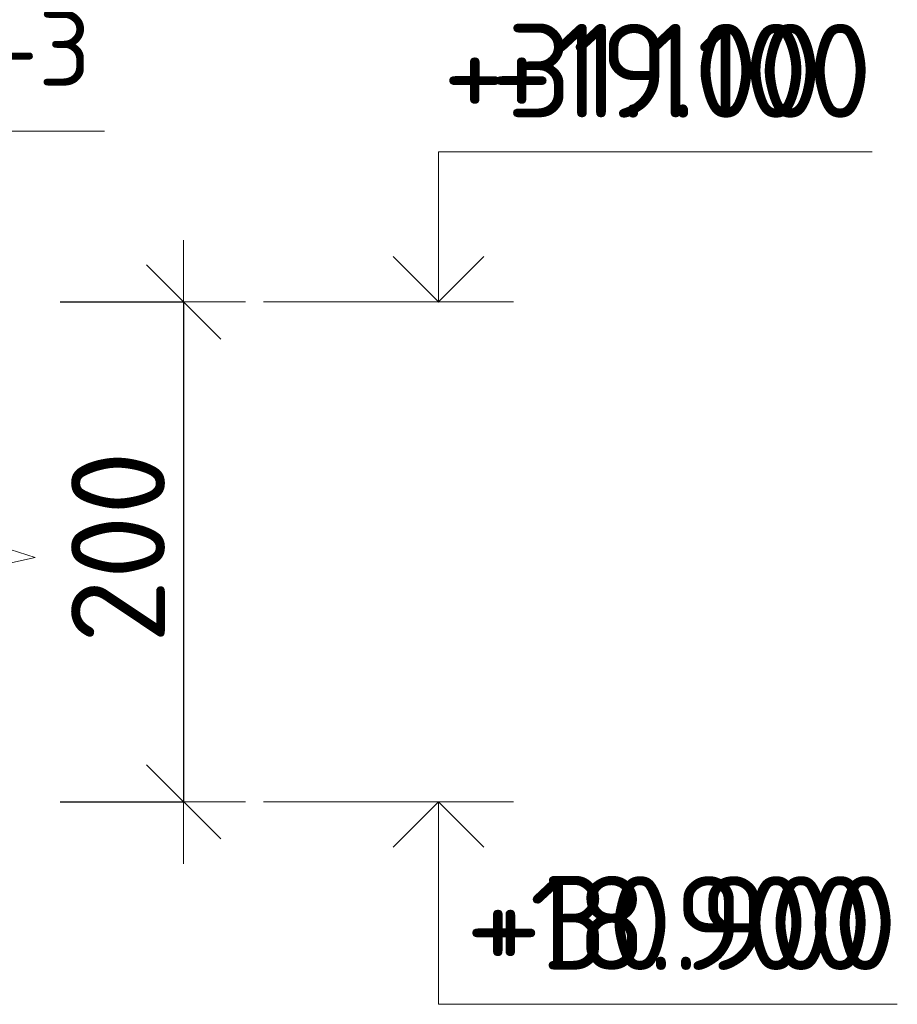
# Model space of a CAD drawing. Header units: metres. Extents: x -38 to 93, y -15 to 21.
# Tile 103 of 194: x 77.279 to 77.63, y 3.147 to 3.541. Entities that reach past the tile are written whole.
import ezdxf

# ---------------------------------------------------------------- set-up
doc = ezdxf.new("R2010")
doc.units = ezdxf.units.M
doc.header["$PDMODE"] = 65
doc.layers.add('XR$3$Размерная линия_ общее', color=7, linetype='Continuous', lineweight=13)
doc.layers.add('XR$5$Размерная линия_ общее', color=7, linetype='Continuous', lineweight=13)
doc.styles.add('ISOCPEUR', font='txt')
doc.dimstyles.new('DIMSTYLE_29', dxfattribs={"dimtxt": 0.0375, "dimasz": 0.0495, "dimexe": 0, "dimexo": 0, "dimgap": 0.01875, "dimtad": 2, "dimdec": 0, "dimlfac": 1000, "dimrnd": 1, "dimzin": 12, "dimdsep": 46, "dimtxsty": 'ISOCPEUR', "dimblk1": 'ALL_ML_STRICH', "dimblk2": 'ALL_ML_STRICH', "dimsah": 1, "dimcen": 0, "dimclrd": 7, "dimclre": 256, "dimclrt": 7, "dimadec": 0, "dimazin": 0, "dimtfac": 1, "dimtdec": 0, "dimtix": 1, "dimtmove": 2, "dimatfit": 3, "dimfxl": 0, "dimtzin": 0, "dimlwd": 0, "dimlwe": -3, "dimarcsym": 0})
doc.dimstyles.new('DIMSTYLE_35', dxfattribs={"dimtxt": 0.0375, "dimasz": 0.0495, "dimexe": 0, "dimexo": 0, "dimgap": 0.01875, "dimtad": 2, "dimdec": 0, "dimlfac": 1000, "dimrnd": 1, "dimzin": 12, "dimdsep": 46, "dimtxsty": 'ISOCPEUR', "dimblk1": 'ALL_ML_STRICH', "dimblk2": 'ALL_ML_STRICH', "dimsah": 1, "dimcen": 0, "dimclrd": 7, "dimclre": 256, "dimclrt": 7, "dimadec": 0, "dimazin": 0, "dimtfac": 1, "dimtdec": 0, "dimtix": 1, "dimtmove": 2, "dimatfit": 3, "dimfxl": 0, "dimtzin": 0, "dimlwd": 0, "dimlwe": -3, "dimarcsym": 0})

# ---------------------------------------------------------------- blocks, each defined once
blk = doc.blocks.new('ЭЛЕМЕНТ_УЗОРА_11')
at = {"color": 7, "linetype": 'Continuous', "lineweight": 13, "transparency": 33554687}
blk.add_line((77.27536, 3.21059), (77.27536, 3.21059), dxfattribs=at)
blk.add_lwpolyline([(77.27536, 3.44156), (77.27536, 3.32861), (77.28536, 3.32538), (77.26536, 3.32099), (77.27536, 3.3173), (77.27536, 3.21059)], dxfattribs=at)
blk = doc.blocks.new('ALL_ML_STRICH')
at = {"color": 0, "linetype": 'ByBlock', "lineweight": -2}
for p, q in [((0, -0.5), (0, 0.5)), ((-0.3, -0.3), (0.3, 0.3)), ((-1, 0), (0.5, 0))]:
    blk.add_line(p, q, dxfattribs=at)
blk = doc.blocks.new('*D285')
at = {"layer": 'DEFPOINTS', "color": 7, "linetype": 'Continuous', "lineweight": 13, "transparency": 33554687}
for p in [(77.27536, 3.42759), (77.34478, 3.42759), (77.27536, 3.22759)]:
    blk.add_point(p, dxfattribs=at)
at = {"layer": 'XR$3$Размерная линия_ общее', "color": 253, "linetype": 'Continuous', "lineweight": -2, "true_color": 0xa0a0a0, "transparency": 33554687}
for p, q in [((77.29536, 3.42759), (77.34478, 3.42759)), ((77.29536, 3.22759), (77.34478, 3.22759))]:
    blk.add_line(p, q, dxfattribs=at)
at = {"layer": 'XR$3$Размерная линия_ общее', "color": 7, "linetype": 'Continuous', "lineweight": -2, "transparency": 33554687}
blk.add_line((77.34478, 3.42759), (77.34478, 3.22759), dxfattribs=at)
at = {"layer": 'XR$3$Размерная линия_ общее', "color": 7, "linetype": 'Continuous', "lineweight": 13, "transparency": 33554687, "xscale": 0.04950000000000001, "yscale": 0.04950000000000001, "zscale": 0.04950000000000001}
for p, rotation in [((77.34478, 3.42759), 90), ((77.34478, 3.22759), 270)]:
    blk.add_blockref('ALL_ML_STRICH', p, dxfattribs=dict(at, rotation=rotation))
at = {"layer": 'XR$3$Размерная линия_ общее', "color": 7, "linetype": 'Continuous', "lineweight": 13, "transparency": 33554687, "insert": (77.31853, 3.32946), "char_height": 0.0375, "width": 0.1125, "attachment_point": 5, "rotation": 90, "style": 'ISOCPEUR'}
blk.add_mtext('\\A1;{200}', dxfattribs=at)
blk = doc.blocks.new('СЛОЖНЫЙ_ОБЪЕКТ_38')
at = {"color": 7, "linetype": 'Continuous', "lineweight": 13, "transparency": 33554687}
blk.add_line((77.47674, 3.22759), (77.37674, 3.22759), dxfattribs=at)
at = {"color": 7, "linetype": 'Continuous', "lineweight": 35, "transparency": 33554687}
blk.add_lwpolyline([(77.42858, 3.20943), (77.44674, 3.22759), (77.4649, 3.20943)], dxfattribs=at)
at = {"color": 7, "linetype": 'Continuous', "lineweight": 13, "transparency": 33554687}
blk.add_lwpolyline([(77.44674, 3.22759), (77.44674, 3.14659), (77.62024, 3.14659)], dxfattribs=at)
blk = doc.blocks.new('СЛОЖНЫЙ_ОБЪЕКТ_39')
at = {"color": 7, "linetype": 'Continuous', "lineweight": 13, "transparency": 33554687}
blk.add_line((77.47674, 3.42759), (77.37674, 3.42759), dxfattribs=at)
blk.add_lwpolyline([(77.44674, 3.42759), (77.44674, 3.48759), (77.62024, 3.48759)], dxfattribs=at)
at = {"color": 7, "linetype": 'Continuous', "lineweight": 35, "transparency": 33554687}
blk.add_lwpolyline([(77.42858, 3.44575), (77.44674, 3.42759), (77.4649, 3.44575)], dxfattribs=at)
blk = doc.blocks.new('СЛОЖНЫЙ_ОБЪЕКТ_74')
at = {"color": 7, "linetype": 'Continuous', "lineweight": 13, "transparency": 33554687}
blk.add_line((77.47674, 3.42759), (77.37674, 3.42759), dxfattribs=at)
blk.add_lwpolyline([(77.44674, 3.42759), (77.44674, 3.48759), (77.60024, 3.48759)], dxfattribs=at)
at = {"color": 7, "linetype": 'Continuous', "lineweight": 35, "transparency": 33554687}
blk.add_lwpolyline([(77.42858, 3.44575), (77.44674, 3.42759), (77.4649, 3.44575)], dxfattribs=at)
blk = doc.blocks.new('ЭЛЕМЕНТ_УЗОРА_34')
at = {"color": 7, "linetype": 'Continuous', "lineweight": 13, "transparency": 33554687}
blk.add_line((77.27536, 3.21059), (77.27536, 3.21059), dxfattribs=at)
blk.add_lwpolyline([(77.27536, 3.44156), (77.27536, 3.32861), (77.28536, 3.32538), (77.26536, 3.32099), (77.27536, 3.3173), (77.27536, 3.21059)], dxfattribs=at)
blk = doc.blocks.new('*D651')
at = {"layer": 'DEFPOINTS', "color": 7, "linetype": 'Continuous', "lineweight": 13, "transparency": 33554687}
for p in [(77.27536, 3.42759), (77.34478, 3.42759), (77.27536, 3.22759)]:
    blk.add_point(p, dxfattribs=at)
at = {"layer": 'XR$5$Размерная линия_ общее', "color": 253, "linetype": 'Continuous', "lineweight": -2, "true_color": 0xa0a0a0, "transparency": 33554687}
for p, q in [((77.29536, 3.42759), (77.34478, 3.42759)), ((77.29536, 3.22759), (77.34478, 3.22759))]:
    blk.add_line(p, q, dxfattribs=at)
at = {"layer": 'XR$5$Размерная линия_ общее', "color": 7, "linetype": 'Continuous', "lineweight": -2, "transparency": 33554687}
blk.add_line((77.34478, 3.42759), (77.34478, 3.22759), dxfattribs=at)
at = {"layer": 'XR$5$Размерная линия_ общее', "color": 7, "linetype": 'Continuous', "lineweight": 13, "transparency": 33554687, "xscale": 0.04950000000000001, "yscale": 0.04950000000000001, "zscale": 0.04950000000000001}
for p, rotation in [((77.34478, 3.42759), 90), ((77.34478, 3.22759), 270)]:
    blk.add_blockref('ALL_ML_STRICH', p, dxfattribs=dict(at, rotation=rotation))
at = {"layer": 'XR$5$Размерная линия_ общее', "color": 7, "linetype": 'Continuous', "lineweight": 13, "transparency": 33554687, "insert": (77.31853, 3.32946), "char_height": 0.0375, "width": 0.1125, "attachment_point": 5, "rotation": 90, "style": 'ISOCPEUR'}
blk.add_mtext('\\A1;{200}', dxfattribs=at)
blk = doc.blocks.new('СЛОЖНЫЙ_ОБЪЕКТ_83')
at = {"color": 7, "linetype": 'Continuous', "lineweight": 13, "transparency": 33554687}
blk.add_line((77.47674, 3.22759), (77.37674, 3.22759), dxfattribs=at)
at = {"color": 7, "linetype": 'Continuous', "lineweight": 35, "transparency": 33554687}
blk.add_lwpolyline([(77.42858, 3.20943), (77.44674, 3.22759), (77.4649, 3.20943)], dxfattribs=at)
at = {"color": 7, "linetype": 'Continuous', "lineweight": 13, "transparency": 33554687}
blk.add_lwpolyline([(77.44674, 3.22759), (77.44674, 3.14659), (77.63024, 3.14659)], dxfattribs=at)

msp = doc.modelspace()

# ---------------------------------------------------------------- linework, layer by layer
at = {"color": 7, "linetype": 'Continuous', "lineweight": 13, "transparency": 33554687}
msp.add_lwpolyline([(77.31312, 3.49586), (77.04591, 3.49586), (76.9923, 3.38111)], dxfattribs=at)
msp.add_lwpolyline([(77.31312, 3.49586), (77.04591, 3.49586), (76.9923, 3.38111)], dxfattribs=at)

# ---------------------------------------------------------------- block references
at = {"color": 7, "linetype": 'Continuous', "lineweight": 35, "transparency": 33554687}
for name in ['СЛОЖНЫЙ_ОБЪЕКТ_39', 'СЛОЖНЫЙ_ОБЪЕКТ_74', 'СЛОЖНЫЙ_ОБЪЕКТ_38', 'СЛОЖНЫЙ_ОБЪЕКТ_83']:
    msp.add_blockref(name, (0, 0), dxfattribs=at)
at = {"color": 7, "linetype": 'Continuous', "lineweight": 13, "transparency": 33554687}
for name in ['ЭЛЕМЕНТ_УЗОРА_11', 'ЭЛЕМЕНТ_УЗОРА_34']:
    msp.add_blockref(name, (0, 0), dxfattribs=at)

# ---------------------------------------------------------------- texts
at = {"color": 7, "linetype": 'Continuous', "lineweight": 13, "transparency": 33554687, "style": 'ISOCPEUR'}
for s, insert, char_height, width, attachment_point in [('\\A1;{\\fISOCPEUR|i0|b0;\\H0.030000;\\W1.000000;\\C7;Каркас Кр-3}\\P', (77.19454, 3.52499), 0.03, 0.2516296, 5), ('\\A1;{\\fISOCPEUR|i0|b0;\\H0.030000;\\W1.000000;\\C7;Каркас Кр-3}\\P', (77.19454, 3.52499), 0.03, 0.2516296, 5), ('\\A1;{\\fISOCPEUR|i0|b0;\\H0.037500;\\W1.000000;\\C7;+31.100}\\P', (77.60024, 3.50134), 0.0375, 0.1701064, 9), ('\\A1;{\\fISOCPEUR|i0|b0;\\H0.037500;\\W1.000000;\\C7;+19.100}\\P', (77.62024, 3.50134), 0.0375, 0.1701064, 9), ('\\A1;{\\fISOCPEUR|i0|b0;\\H0.037500;\\W1.000000;\\C7;+18.900}\\P', (77.62024, 3.16034), 0.0375, 0.1784043, 9), ('\\A1;{\\fISOCPEUR|i0|b0;\\H0.037500;\\W1.000000;\\C7;+30.900}\\P', (77.63024, 3.16034), 0.0375, 0.1867021, 9)]:
    msp.add_mtext(s, dxfattribs=dict(at, insert=insert, char_height=char_height, width=width, attachment_point=attachment_point))

# ---------------------------------------------------------------- dimensions: what is measured, and where the dimension line sits
at = {"layer": 'XR$3$Размерная линия_ общее', "color": 7, "linetype": 'Continuous', "lineweight": 13, "transparency": 33554687}
dim = msp.add_linear_dim(base=(77.34478, 3.22759), p1=(77.29536, 3.42759), p2=(77.29536, 3.22759), angle=270, dimstyle='DIMSTYLE_29', override={"dimpost": '<>', "dimclrd": 7, "dimclre": 253, "dimclrt": 7, "dimlwd": 0, "dimlwe": 65533}, dxfattribs=at)
dim.commit()
dim.dimension.update_dxf_attribs({"geometry": '*D285', "text_midpoint": (77.31853, 3.32946), "dimtype": 160})
at = {"layer": 'XR$5$Размерная линия_ общее', "color": 7, "linetype": 'Continuous', "lineweight": 13, "transparency": 33554687}
dim = msp.add_linear_dim(base=(77.34478, 3.22759), p1=(77.29536, 3.42759), p2=(77.29536, 3.22759), angle=270, dimstyle='DIMSTYLE_35', override={"dimpost": '<>', "dimclrd": 7, "dimclre": 253, "dimclrt": 7, "dimlwd": 0, "dimlwe": 65533}, dxfattribs=at)
dim.commit()
dim.dimension.update_dxf_attribs({"geometry": '*D651', "text_midpoint": (77.31853, 3.32946), "dimtype": 160})

doc.saveas('drawing.dxf')
